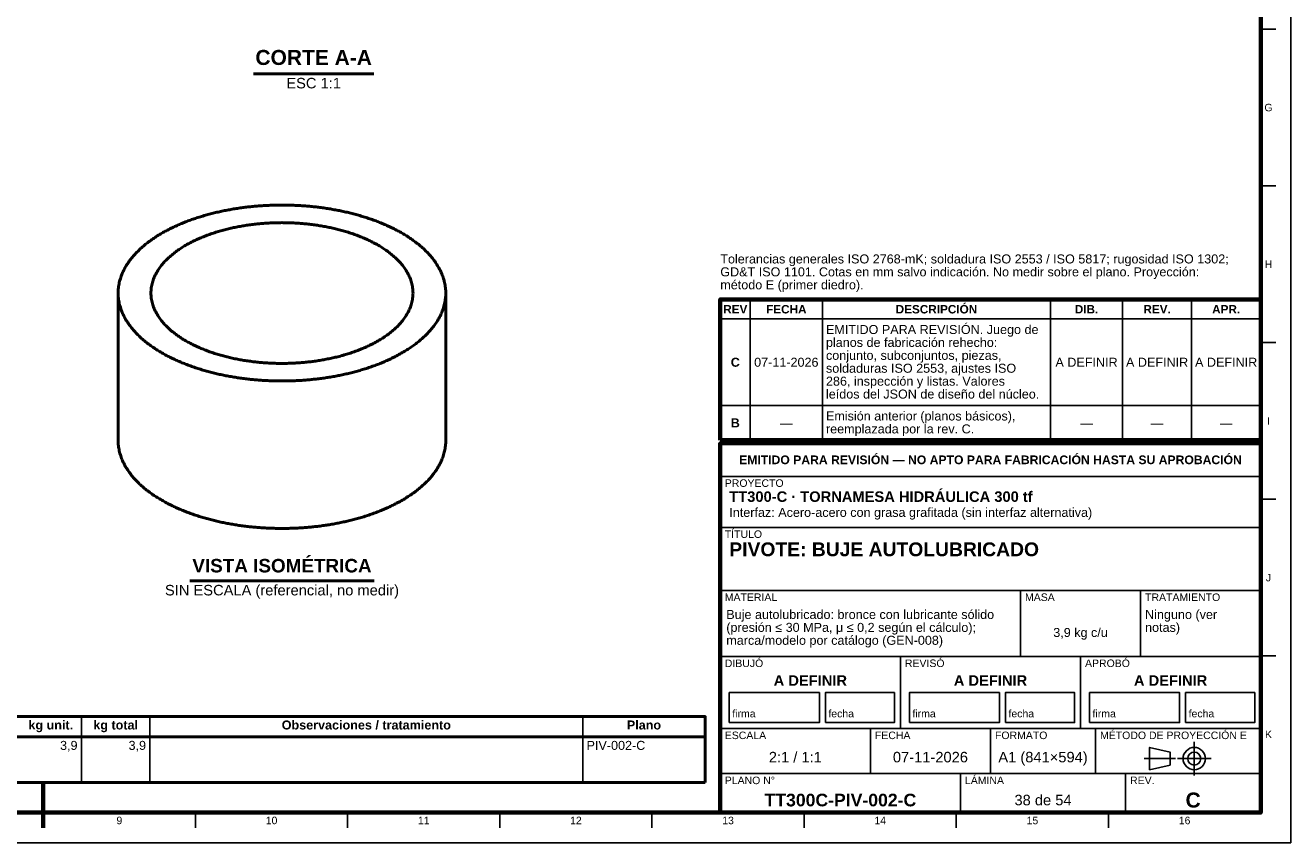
# Model space of a CAD drawing. Header units: millimetres. Extents: x 0 to 841, y 0 to 594.
# Tile 3 of 4: x 420 to 841, y 0 to 272. Entities that reach past the tile are written whole.
import ezdxf
from ezdxf.enums import TextEntityAlignment as Align

# ---------------------------------------------------------------- set-up
doc = ezdxf.new("R2010")
doc.units = ezdxf.units.MM
doc.linetypes.add('EJE', pattern=[31, 20, -4, 3, -4])
for name, color, linetype, lineweight in [('EJE', 7, 'EJE', 25), ('FINA', 7, 'CONTINUOUS', 25), ('MARCO', 7, 'CONTINUOUS', 70), ('TXT', 7, 'CONTINUOUS', 25), ('VIS', 7, 'CONTINUOUS', 50)]:
    doc.layers.add(name, color=color, linetype=linetype, lineweight=lineweight)
doc.styles.add('STD', font='LiberationSans-Regular.ttf')
doc.styles.add('STDB', font='LiberationSans-Bold.ttf')

msp = doc.modelspace()

# ---------------------------------------------------------------- linework, layer by layer
at = {"layer": 'EJE'}
for p, q in [((808.88, 22.42), (808.88, 33.58)), ((792.14, 28), (802.68, 28)), ((803.3, 28), (814.46, 28))]:
    msp.add_line(p, q, dxfattribs=at)
at = {"layer": 'FINA'}
for p, q in [((831, 270.91), (836, 270.91)), ((831, 218.73), (836, 218.73)), ((661, 134), (661, 180.9)), ((685, 134), (685, 180.9)), ((761, 134), (761, 180.9)), ((785, 134), (785, 180.9)), ((808, 134), (808, 180.9)), ((651, 174.4), (831, 174.4)), ((831, 166.55), (836, 166.55)), ((651, 145.6), (831, 145.6)), ((651, 134), (831, 134)), ((651, 133), (831, 133)), ((651, 122), (831, 122)), ((831, 114.36), (836, 114.36)), ((651, 105), (831, 105)), ((651, 84), (831, 84)), ((751, 62), (751, 84)), ((791, 62), (791, 84)), ((651, 62), (831, 62)), ((711, 38), (711, 62)), ((771, 38), (771, 62)), ((831, 62.18), (836, 62.18)), ((438.2, 42), (438.2, 20)), ((461.02, 42), (461.02, 20)), ((605.16, 42), (605.16, 20)), ((651, 38), (831, 38)), ((701, 23), (701, 38)), ((741, 23), (741, 38)), ((776, 23), (776, 38)), ((25, 35.2), (646, 35.2)), ((651, 23), (831, 23)), ((731, 10), (731, 23)), ((786, 10), (786, 23)), ((425.5, 10), (425.5, 5)), ((476.19, 10), (476.19, 5)), ((526.88, 10), (526.88, 5)), ((577.56, 10), (577.56, 5)), ((628.25, 10), (628.25, 5)), ((678.94, 10), (678.94, 5)), ((729.62, 10), (729.62, 5)), ((780.31, 10), (780.31, 5))]:
    msp.add_line(p, q, dxfattribs=at)
for points in [[(0, 0), (841, 0), (841, 594), (0, 594)], [(654, 40), (684, 40), (684, 50), (654, 50)], [(686, 40), (709, 40), (709, 50), (686, 50)], [(714, 40), (744, 40), (744, 50), (714, 50)], [(746, 40), (769, 40), (769, 50), (746, 50)], [(774, 40), (804, 40), (804, 50), (774, 50)], [(806, 40), (829, 40), (829, 50), (806, 50)], [(794, 24.28), (800.82, 25.83), (800.82, 30.17), (794, 31.72)]]:
    msp.add_lwpolyline(points, close=True, dxfattribs=at)
for radius in [3.72, 2.17]:
    msp.add_circle((808.88, 28), radius, dxfattribs=at)
at = {"layer": 'MARCO'}
msp.add_line((425.5, 5), (425.5, 20), dxfattribs=at)
for points in [[(20, 10), (831, 10), (831, 584), (20, 584)], [(651, 134), (831, 134), (831, 180.9), (651, 180.9)], [(651, 10), (831, 10), (831, 133), (651, 133)]]:
    msp.add_lwpolyline(points, close=True, dxfattribs=at)
at = {"layer": 'VIS'}
for p, q in [((495.5, 256.1), (535.6, 256.1)), ((474.29, 87.25), (535.71, 87.25)), ((646, 42), (646, 20)), ((25, 20), (646, 20))]:
    msp.add_line(p, q, dxfattribs=at)
for points in [[(559.56, 183.05), (559.56, 183.49), (559.54, 183.92), (559.51, 184.36), (559.47, 184.8), (559.41, 185.23), (559.35, 185.66), (559.27, 186.09), (559.18, 186.52), (559.08, 186.95), (558.97, 187.37), (558.84, 187.79), (558.71, 188.21), (558.57, 188.62), (558.41, 189.03), (558.25, 189.44), (558.08, 189.84), (557.9, 190.24), (557.71, 190.63), (557.51, 191.02), (557.3, 191.4), (557.08, 191.78), (556.86, 192.16), (556.63, 192.53), (556.39, 192.9), (556.14, 193.26), (555.89, 193.62), (555.63, 193.97), (555.37, 194.32), (555.1, 194.66), (554.82, 195), (554.54, 195.33), (554.25, 195.66), (553.95, 195.99), (553.66, 196.31), (553.35, 196.62), (553.05, 196.93), (552.73, 197.24), (552.42, 197.54), (552.1, 197.84), (551.77, 198.13), (551.45, 198.42), (551.11, 198.71), (550.78, 198.99), (550.44, 199.27), (550.1, 199.54), (549.75, 199.81), (549.41, 200.07), (549.05, 200.33), (548.7, 200.59), (548.34, 200.84), (547.98, 201.09), (547.62, 201.34), (547.26, 201.58), (546.89, 201.82), (546.52, 202.06), (546.15, 202.29), (545.78, 202.51), (545.4, 202.74), (545.02, 202.96), (544.65, 203.18), (544.26, 203.39), (543.88, 203.6), (543.5, 203.81), (543.11, 204.02), (542.72, 204.22), (542.33, 204.42), (541.94, 204.61), (541.55, 204.8), (541.15, 204.99), (540.76, 205.18), (540.36, 205.36), (539.96, 205.54), (539.56, 205.72), (539.16, 205.89), (538.76, 206.07), (538.35, 206.23), (537.95, 206.4), (537.54, 206.56), (537.14, 206.72), (536.73, 206.88), (536.32, 207.04), (535.91, 207.19), (535.5, 207.34), (535.09, 207.49), (534.67, 207.63), (534.26, 207.78), (533.85, 207.92), (533.43, 208.05), (533.02, 208.19), (532.6, 208.32), (532.18, 208.45), (531.76, 208.58), (531.34, 208.7), (530.92, 208.83), (530.5, 208.95), (530.08, 209.07), (529.66, 209.18), (529.24, 209.3), (528.81, 209.41), (528.39, 209.52), (527.97, 209.62), (527.54, 209.73), (527.12, 209.83), (526.69, 209.93), (526.26, 210.03), (525.84, 210.12), (525.41, 210.22), (524.98, 210.31), (524.55, 210.4), (524.13, 210.49), (523.7, 210.57), (523.27, 210.65), (522.84, 210.74), (522.41, 210.81), (521.98, 210.89), (521.55, 210.97), (521.11, 211.04), (520.68, 211.11), (520.25, 211.18), (519.82, 211.24), (519.39, 211.31), (518.95, 211.37), (518.52, 211.43), (518.09, 211.49), (517.65, 211.55), (517.22, 211.6), (516.78, 211.65), (516.35, 211.7), (515.91, 211.75), (515.48, 211.8), (515.04, 211.84), (514.61, 211.89), (514.17, 211.93), (513.74, 211.97), (513.3, 212), (512.87, 212.04), (512.43, 212.07), (511.99, 212.1), (511.56, 212.13), (511.12, 212.16), (510.68, 212.19), (510.25, 212.21), (509.81, 212.23), (509.37, 212.25), (508.94, 212.27), (508.5, 212.28), (508.06, 212.3), (507.62, 212.31), (507.19, 212.32), (506.75, 212.33), (506.31, 212.34), (505.87, 212.34), (505.44, 212.34), (505, 212.35), (504.56, 212.34), (504.13, 212.34), (503.69, 212.34), (503.25, 212.33), (502.81, 212.32), (502.38, 212.31), (501.94, 212.3), (501.5, 212.28), (501.06, 212.27), (500.63, 212.25), (500.19, 212.23), (499.75, 212.21), (499.32, 212.19), (498.88, 212.16), (498.44, 212.13), (498.01, 212.1), (497.57, 212.07), (497.13, 212.04), (496.7, 212), (496.26, 211.97), (495.83, 211.93), (495.39, 211.89), (494.96, 211.84), (494.52, 211.8), (494.09, 211.75), (493.65, 211.7), (493.22, 211.65), (492.78, 211.6), (492.35, 211.55), (491.91, 211.49), (491.48, 211.43), (491.05, 211.37), (490.61, 211.31), (490.18, 211.24), (489.75, 211.18), (489.32, 211.11), (488.89, 211.04), (488.45, 210.97), (488.02, 210.89), (487.59, 210.81), (487.16, 210.74), (486.73, 210.65), (486.3, 210.57), (485.87, 210.49), (485.45, 210.4), (485.02, 210.31), (484.59, 210.22), (484.16, 210.12), (483.74, 210.03), (483.31, 209.93), (482.88, 209.83), (482.46, 209.73), (482.03, 209.62), (481.61, 209.52), (481.19, 209.41), (480.76, 209.3), (480.34, 209.18), (479.92, 209.07), (479.5, 208.95), (479.08, 208.83), (478.66, 208.7), (478.24, 208.58), (477.82, 208.45), (477.4, 208.32), (476.98, 208.19), (476.57, 208.05), (476.15, 207.92), (475.74, 207.78), (475.33, 207.63), (474.91, 207.49), (474.5, 207.34), (474.09, 207.19), (473.68, 207.04), (473.27, 206.88), (472.86, 206.72), (472.46, 206.56), (472.05, 206.4), (471.65, 206.23), (471.24, 206.07), (470.84, 205.89), (470.44, 205.72), (470.04, 205.54), (469.64, 205.36), (469.24, 205.18), (468.85, 204.99), (468.45, 204.8), (468.06, 204.61), (467.67, 204.42), (467.28, 204.22), (466.89, 204.02), (466.5, 203.81), (466.12, 203.6), (465.74, 203.39), (465.35, 203.18), (464.98, 202.96), (464.6, 202.74), (464.22, 202.51), (463.85, 202.29), (463.48, 202.06), (463.11, 201.82), (462.74, 201.58), (462.38, 201.34), (462.02, 201.09), (461.66, 200.84), (461.3, 200.59), (460.95, 200.33), (460.59, 200.07), (460.25, 199.81), (459.9, 199.54), (459.56, 199.27), (459.22, 198.99), (458.89, 198.71), (458.55, 198.42), (458.23, 198.13), (457.9, 197.84), (457.58, 197.54), (457.27, 197.24), (456.95, 196.93), (456.65, 196.62), (456.34, 196.31), (456.05, 195.99), (455.75, 195.66), (455.46, 195.33), (455.18, 195), (454.9, 194.66), (454.63, 194.32), (454.37, 193.97), (454.11, 193.62), (453.86, 193.26), (453.61, 192.9), (453.37, 192.53), (453.14, 192.16), (452.92, 191.78), (452.7, 191.4), (452.49, 191.02), (452.29, 190.63), (452.1, 190.24), (451.92, 189.84), (451.75, 189.44), (451.59, 189.03), (451.43, 188.62), (451.29, 188.21), (451.16, 187.79), (451.03, 187.37), (450.92, 186.95), (450.82, 186.52), (450.73, 186.09), (450.65, 185.66), (450.59, 185.23), (450.53, 184.8), (450.49, 184.36), (450.46, 183.92), (450.44, 183.49), (450.44, 183.05)], [(548.65, 183.05), (548.64, 183.49), (548.62, 183.93), (548.58, 184.36), (548.53, 184.8), (548.46, 185.23), (548.38, 185.66), (548.28, 186.09), (548.17, 186.51), (548.05, 186.93), (547.91, 187.35), (547.76, 187.76), (547.6, 188.17), (547.42, 188.57), (547.24, 188.97), (547.04, 189.36), (546.83, 189.74), (546.62, 190.12), (546.39, 190.5), (546.15, 190.87), (545.91, 191.23), (545.65, 191.59), (545.39, 191.94), (545.12, 192.28), (544.84, 192.62), (544.56, 192.96), (544.27, 193.28), (543.97, 193.61), (543.67, 193.92), (543.36, 194.23), (543.05, 194.54), (542.73, 194.84), (542.4, 195.13), (542.07, 195.42), (541.74, 195.71), (541.4, 195.98), (541.06, 196.26), (540.71, 196.53), (540.36, 196.79), (540.01, 197.05), (539.65, 197.3), (539.29, 197.55), (538.93, 197.8), (538.56, 198.04), (538.19, 198.27), (537.82, 198.5), (537.44, 198.73), (537.07, 198.95), (536.69, 199.17), (536.3, 199.38), (535.92, 199.59), (535.53, 199.8), (535.14, 200), (534.75, 200.2), (534.36, 200.39), (533.97, 200.58), (533.57, 200.77), (533.17, 200.95), (532.77, 201.13), (532.37, 201.31), (531.97, 201.48), (531.56, 201.65), (531.16, 201.81), (530.75, 201.97), (530.34, 202.13), (529.93, 202.29), (529.52, 202.44), (529.11, 202.59), (528.69, 202.73), (528.28, 202.88), (527.86, 203.01), (527.45, 203.15), (527.03, 203.28), (526.61, 203.41), (526.19, 203.54), (525.77, 203.66), (525.35, 203.78), (524.93, 203.9), (524.51, 204.02), (524.08, 204.13), (523.66, 204.24), (523.23, 204.34), (522.81, 204.45), (522.38, 204.55), (521.95, 204.65), (521.53, 204.74), (521.1, 204.83), (520.67, 204.92), (520.24, 205.01), (519.81, 205.1), (519.38, 205.18), (518.95, 205.26), (518.52, 205.33), (518.08, 205.41), (517.65, 205.48), (517.22, 205.55), (516.79, 205.62), (516.35, 205.68), (515.92, 205.74), (515.49, 205.8), (515.05, 205.86), (514.62, 205.91), (514.18, 205.96), (513.75, 206.01), (513.31, 206.06), (512.87, 206.1), (512.44, 206.14), (512, 206.18), (511.56, 206.22), (511.13, 206.25), (510.69, 206.29), (510.25, 206.32), (509.82, 206.34), (509.38, 206.37), (508.94, 206.39), (508.5, 206.41), (508.07, 206.43), (507.63, 206.44), (507.19, 206.46), (506.75, 206.47), (506.31, 206.48), (505.88, 206.48), (505.44, 206.48), (505, 206.49), (504.56, 206.48), (504.12, 206.48), (503.69, 206.48), (503.25, 206.47), (502.81, 206.46), (502.37, 206.44), (501.93, 206.43), (501.5, 206.41), (501.06, 206.39), (500.62, 206.37), (500.18, 206.34), (499.75, 206.32), (499.31, 206.29), (498.87, 206.25), (498.43, 206.22), (498, 206.18), (497.56, 206.14), (497.13, 206.1), (496.69, 206.06), (496.25, 206.01), (495.82, 205.96), (495.38, 205.91), (494.95, 205.86), (494.51, 205.8), (494.08, 205.74), (493.65, 205.68), (493.21, 205.62), (492.78, 205.55), (492.35, 205.48), (491.92, 205.41), (491.48, 205.33), (491.05, 205.26), (490.62, 205.18), (490.19, 205.1), (489.76, 205.01), (489.33, 204.92), (488.9, 204.83), (488.47, 204.74), (488.05, 204.65), (487.62, 204.55), (487.19, 204.45), (486.77, 204.34), (486.34, 204.24), (485.92, 204.13), (485.49, 204.02), (485.07, 203.9), (484.65, 203.78), (484.23, 203.66), (483.81, 203.54), (483.39, 203.41), (482.97, 203.28), (482.55, 203.15), (482.14, 203.01), (481.72, 202.88), (481.31, 202.73), (480.89, 202.59), (480.48, 202.44), (480.07, 202.29), (479.66, 202.13), (479.25, 201.97), (478.84, 201.81), (478.44, 201.65), (478.03, 201.48), (477.63, 201.31), (477.23, 201.13), (476.83, 200.95), (476.43, 200.77), (476.03, 200.58), (475.64, 200.39), (475.25, 200.2), (474.86, 200), (474.47, 199.8), (474.08, 199.59), (473.7, 199.38), (473.31, 199.17), (472.93, 198.95), (472.56, 198.73), (472.18, 198.5), (471.81, 198.27), (471.44, 198.04), (471.07, 197.8), (470.71, 197.55), (470.35, 197.3), (469.99, 197.05), (469.64, 196.79), (469.29, 196.53), (468.94, 196.26), (468.6, 195.98), (468.26, 195.71), (467.93, 195.42), (467.6, 195.13), (467.27, 194.84), (466.95, 194.54), (466.64, 194.23), (466.33, 193.92), (466.03, 193.61), (465.73, 193.28), (465.44, 192.96), (465.16, 192.62), (464.88, 192.28), (464.61, 191.94), (464.35, 191.59), (464.09, 191.23), (463.85, 190.87), (463.61, 190.5), (463.38, 190.12), (463.17, 189.74), (462.96, 189.36), (462.76, 188.97), (462.58, 188.57), (462.4, 188.17), (462.24, 187.76), (462.09, 187.35), (461.95, 186.93), (461.83, 186.51), (461.72, 186.09), (461.62, 185.66), (461.54, 185.23), (461.47, 184.8), (461.42, 184.36), (461.38, 183.93), (461.36, 183.49), (461.35, 183.05)], [(450.44, 183.05), (450.44, 182.61), (450.46, 182.18), (450.49, 181.74), (450.53, 181.3), (450.59, 180.87), (450.65, 180.44), (450.73, 180), (450.82, 179.58), (450.92, 179.15), (451.03, 178.73), (451.16, 178.31), (451.29, 177.89), (451.43, 177.48), (451.59, 177.07), (451.75, 176.66), (451.92, 176.26), (452.11, 175.86), (452.3, 175.47), (452.5, 175.08), (452.71, 174.69), (452.92, 174.31), (453.15, 173.93), (453.38, 173.56), (453.62, 173.2), (453.86, 172.83), (454.12, 172.48), (454.38, 172.12), (454.64, 171.77), (454.91, 171.43), (455.19, 171.09), (455.47, 170.76), (455.76, 170.43), (456.05, 170.1), (456.35, 169.78), (456.66, 169.47), (456.96, 169.16), (457.28, 168.85), (457.59, 168.55), (457.91, 168.25), (458.24, 167.96), (458.57, 167.67), (458.9, 167.38), (459.23, 167.1), (459.57, 166.82), (459.92, 166.55), (460.26, 166.28), (460.61, 166.02), (460.96, 165.76), (461.32, 165.5), (461.67, 165.24), (462.03, 165), (462.39, 164.75), (462.76, 164.51), (463.13, 164.27), (463.5, 164.03), (463.87, 163.8), (464.24, 163.57), (464.62, 163.35), (465, 163.13), (465.38, 162.91), (465.76, 162.7), (466.14, 162.49), (466.53, 162.28), (466.91, 162.07), (467.3, 161.87), (467.69, 161.67), (468.08, 161.48), (468.48, 161.29), (468.87, 161.1), (469.27, 160.91), (469.67, 160.73), (470.07, 160.55), (470.47, 160.37), (470.87, 160.2), (471.27, 160.02), (471.67, 159.85), (472.08, 159.69), (472.49, 159.53), (472.89, 159.36), (473.3, 159.21), (473.71, 159.05), (474.12, 158.9), (474.53, 158.75), (474.94, 158.6), (475.36, 158.46), (475.77, 158.31), (476.19, 158.17), (476.6, 158.04), (477.02, 157.9), (477.44, 157.77), (477.85, 157.64), (478.27, 157.51), (478.69, 157.39), (479.11, 157.26), (479.53, 157.14), (479.96, 157.02), (480.38, 156.91), (480.8, 156.79), (481.22, 156.68), (481.65, 156.57), (482.07, 156.47), (482.5, 156.36), (482.92, 156.26), (483.35, 156.16), (483.78, 156.06), (484.2, 155.97), (484.63, 155.87), (485.06, 155.78), (485.49, 155.69), (485.92, 155.61), (486.35, 155.52), (486.78, 155.44), (487.21, 155.36), (487.64, 155.28), (488.07, 155.2), (488.5, 155.13), (488.93, 155.05), (489.36, 154.98), (489.8, 154.92), (490.23, 154.85), (490.66, 154.79), (491.1, 154.72), (491.53, 154.66), (491.96, 154.6), (492.4, 154.55), (492.83, 154.49), (493.27, 154.44), (493.7, 154.39), (494.14, 154.34), (494.57, 154.3), (495.01, 154.25), (495.44, 154.21), (495.88, 154.17), (496.32, 154.13), (496.75, 154.09), (497.19, 154.06), (497.62, 154.02), (498.06, 153.99), (498.5, 153.96), (498.94, 153.94), (499.37, 153.91), (499.81, 153.89), (500.25, 153.87), (500.68, 153.85), (501.12, 153.83), (501.56, 153.81), (502, 153.8), (502.43, 153.79), (502.87, 153.78), (503.31, 153.77), (503.75, 153.76), (504.19, 153.76), (504.62, 153.76), (505.06, 153.76), (505.5, 153.76), (505.94, 153.76), (506.37, 153.77), (506.81, 153.77), (507.25, 153.78), (507.69, 153.79), (508.13, 153.8), (508.56, 153.82), (509, 153.83), (509.44, 153.85), (509.88, 153.87), (510.31, 153.9), (510.75, 153.92), (511.19, 153.94), (511.62, 153.97), (512.06, 154), (512.5, 154.03), (512.93, 154.07), (513.37, 154.1), (513.81, 154.14), (514.24, 154.18), (514.68, 154.22), (515.11, 154.26), (515.55, 154.31), (515.99, 154.36), (516.42, 154.4), (516.86, 154.46), (517.29, 154.51), (517.72, 154.56), (518.16, 154.62), (518.59, 154.68), (519.03, 154.74), (519.46, 154.8), (519.89, 154.87), (520.32, 154.94), (520.76, 155), (521.19, 155.08), (521.62, 155.15), (522.05, 155.22), (522.48, 155.3), (522.91, 155.38), (523.34, 155.46), (523.77, 155.54), (524.2, 155.63), (524.63, 155.72), (525.06, 155.81), (525.49, 155.9), (525.92, 155.99), (526.34, 156.09), (526.77, 156.19), (527.2, 156.29), (527.62, 156.39), (528.05, 156.5), (528.47, 156.6), (528.9, 156.71), (529.32, 156.83), (529.74, 156.94), (530.16, 157.06), (530.58, 157.18), (531.01, 157.3), (531.43, 157.42), (531.84, 157.55), (532.26, 157.67), (532.68, 157.81), (533.1, 157.94), (533.51, 158.07), (533.93, 158.21), (534.34, 158.35), (534.76, 158.5), (535.17, 158.64), (535.58, 158.79), (535.99, 158.94), (536.4, 159.09), (536.81, 159.25), (537.22, 159.41), (537.63, 159.57), (538.03, 159.74), (538.44, 159.9), (538.84, 160.07), (539.25, 160.24), (539.65, 160.42), (540.05, 160.6), (540.44, 160.78), (540.84, 160.96), (541.24, 161.15), (541.63, 161.34), (542.03, 161.53), (542.42, 161.73), (542.81, 161.93), (543.2, 162.13), (543.58, 162.34)], [(450.44, 183.05), (450.44, 133.95)], [(461.35, 183.05), (461.36, 182.61), (461.38, 182.18), (461.42, 181.74), (461.47, 181.3), (461.54, 180.87), (461.62, 180.44), (461.72, 180.02), (461.83, 179.59), (461.95, 179.17), (462.09, 178.76), (462.24, 178.34), (462.4, 177.94), (462.58, 177.54), (462.76, 177.14), (462.96, 176.75), (463.16, 176.36), (463.38, 175.98), (463.61, 175.61), (463.85, 175.24), (464.09, 174.88), (464.34, 174.52), (464.61, 174.17), (464.87, 173.82), (465.15, 173.48), (465.44, 173.15), (465.73, 172.82), (466.02, 172.5), (466.32, 172.18), (466.63, 171.87), (466.95, 171.57), (467.27, 171.27), (467.59, 170.97), (467.92, 170.69), (468.25, 170.4), (468.59, 170.12), (468.93, 169.85), (469.28, 169.58), (469.63, 169.32), (469.98, 169.06), (470.34, 168.81), (470.7, 168.56), (471.06, 168.31), (471.43, 168.07), (471.8, 167.84), (472.17, 167.61), (472.54, 167.38), (472.92, 167.16), (473.3, 166.94), (473.68, 166.73), (474.07, 166.52), (474.45, 166.31), (474.84, 166.11), (475.23, 165.91), (475.62, 165.72), (476.02, 165.53), (476.42, 165.34), (476.81, 165.16), (477.21, 164.98), (477.61, 164.8), (478.02, 164.63), (478.42, 164.46), (478.83, 164.3), (479.23, 164.13), (479.64, 163.98), (480.05, 163.82), (480.46, 163.67), (480.87, 163.52), (481.29, 163.37), (481.7, 163.23), (482.12, 163.09), (482.53, 162.96), (482.95, 162.83), (483.37, 162.7), (483.79, 162.57), (484.21, 162.44), (484.63, 162.32), (485.05, 162.21), (485.47, 162.09), (485.89, 161.98), (486.32, 161.87), (486.74, 161.76), (487.17, 161.66), (487.59, 161.56), (488.02, 161.46), (488.45, 161.36), (488.88, 161.27), (489.3, 161.18), (489.73, 161.09), (490.16, 161.01), (490.59, 160.93), (491.02, 160.85), (491.45, 160.77), (491.89, 160.7), (492.32, 160.63), (492.75, 160.56), (493.18, 160.49), (493.62, 160.43), (494.05, 160.36), (494.48, 160.31), (494.92, 160.25), (495.35, 160.19), (495.79, 160.14), (496.22, 160.09), (496.66, 160.05), (497.09, 160), (497.53, 159.96), (497.97, 159.92), (498.4, 159.88), (498.84, 159.85), (499.27, 159.82), (499.71, 159.79), (500.15, 159.76), (500.59, 159.73), (501.02, 159.71), (501.46, 159.69), (501.9, 159.67), (502.34, 159.66), (502.77, 159.65), (503.21, 159.63), (503.65, 159.63), (504.09, 159.62), (504.52, 159.62), (504.96, 159.61), (505.4, 159.62), (505.84, 159.62), (506.28, 159.62), (506.71, 159.63), (507.15, 159.64), (507.59, 159.66), (508.03, 159.67), (508.46, 159.69), (508.9, 159.71), (509.34, 159.73), (509.78, 159.76), (510.21, 159.78), (510.65, 159.81), (511.09, 159.84), (511.52, 159.88), (511.96, 159.91), (512.39, 159.95), (512.83, 159.99), (513.27, 160.04), (513.7, 160.09), (514.14, 160.13), (514.57, 160.19), (515.01, 160.24), (515.44, 160.29), (515.87, 160.35), (516.31, 160.41), (516.74, 160.48), (517.17, 160.54), (517.61, 160.61), (518.04, 160.68), (518.47, 160.76), (518.9, 160.83), (519.33, 160.91), (519.76, 161), (520.19, 161.08), (520.62, 161.17), (521.05, 161.26), (521.48, 161.35), (521.9, 161.44), (522.33, 161.54), (522.76, 161.64), (523.18, 161.74), (523.61, 161.85), (524.03, 161.96), (524.45, 162.07), (524.88, 162.19), (525.3, 162.3), (525.72, 162.42), (526.14, 162.55), (526.56, 162.67), (526.98, 162.8), (527.4, 162.93), (527.81, 163.07), (528.23, 163.21), (528.64, 163.35), (529.05, 163.49), (529.47, 163.64), (529.88, 163.79), (530.29, 163.95), (530.7, 164.11), (531.1, 164.27), (531.51, 164.43), (531.91, 164.6), (532.32, 164.77), (532.72, 164.95), (533.12, 165.12), (533.52, 165.31), (533.91, 165.49), (534.31, 165.68), (534.7, 165.88), (535.09, 166.07), (535.48, 166.27), (535.87, 166.48)], [(535.87, 166.48), (536.25, 166.69), (536.64, 166.9), (537.02, 167.12), (537.4, 167.34), (537.77, 167.57), (538.15, 167.8), (538.52, 168.04), (538.88, 168.28), (539.25, 168.52), (539.61, 168.77), (539.97, 169.02), (540.32, 169.28), (540.68, 169.55), (541.02, 169.82), (541.37, 170.09), (541.71, 170.37), (542.04, 170.65), (542.37, 170.94), (542.7, 171.24), (543.02, 171.54), (543.34, 171.84), (543.65, 172.15), (543.95, 172.47), (544.25, 172.79), (544.54, 173.12), (544.82, 173.46), (545.1, 173.8), (545.37, 174.14), (545.64, 174.49), (545.89, 174.85), (546.14, 175.22), (546.38, 175.58), (546.6, 175.96), (546.82, 176.34), (547.03, 176.73), (547.23, 177.12), (547.42, 177.52), (547.59, 177.92), (547.76, 178.33), (547.91, 178.74), (548.04, 179.16), (548.17, 179.58), (548.28, 180), (548.38, 180.43), (548.46, 180.86), (548.53, 181.3), (548.58, 181.73), (548.62, 182.17), (548.64, 182.61), (548.65, 183.05)], [(543.58, 162.34), (543.97, 162.55), (544.36, 162.76), (544.74, 162.98), (545.13, 163.2), (545.51, 163.43), (545.89, 163.65), (546.27, 163.89), (546.64, 164.12), (547.01, 164.36), (547.39, 164.6), (547.75, 164.85), (548.12, 165.1), (548.48, 165.35), (548.84, 165.61), (549.2, 165.87), (549.55, 166.14), (549.9, 166.41), (550.25, 166.68), (550.6, 166.96), (550.94, 167.24), (551.28, 167.53), (551.61, 167.82), (551.94, 168.12), (552.27, 168.42), (552.59, 168.72), (552.91, 169.03), (553.22, 169.34), (553.53, 169.66), (553.83, 169.98), (554.13, 170.31), (554.42, 170.64), (554.71, 170.98), (555, 171.32), (555.27, 171.66), (555.54, 172.01), (555.81, 172.37), (556.06, 172.73), (556.32, 173.09), (556.56, 173.46), (556.8, 173.84), (557.02, 174.22), (557.24, 174.6), (557.46, 174.99), (557.66, 175.38), (557.86, 175.78), (558.04, 176.18), (558.22, 176.59), (558.39, 177), (558.54, 177.41), (558.69, 177.83), (558.83, 178.25), (558.95, 178.68), (559.07, 179.11), (559.17, 179.54), (559.26, 179.97), (559.34, 180.41), (559.41, 180.84), (559.46, 181.28), (559.51, 181.72), (559.54, 182.17), (559.56, 182.61), (559.56, 183.05)], [(559.56, 183.05), (559.56, 133.95)], [(450.44, 133.95), (450.44, 133.51), (450.46, 133.07), (450.49, 132.64), (450.53, 132.2), (450.59, 131.77), (450.65, 131.33), (450.73, 130.9), (450.82, 130.48), (450.92, 130.05), (451.03, 129.63), (451.16, 129.21), (451.29, 128.79), (451.43, 128.37), (451.59, 127.96), (451.75, 127.56), (451.92, 127.16), (452.11, 126.76), (452.3, 126.36), (452.5, 125.97), (452.71, 125.59), (452.92, 125.21), (453.15, 124.83), (453.38, 124.46), (453.62, 124.09), (453.86, 123.73), (454.12, 123.38), (454.38, 123.02), (454.64, 122.67), (454.91, 122.33), (455.19, 121.99), (455.47, 121.66), (455.76, 121.33), (456.05, 121), (456.35, 120.68), (456.66, 120.37), (456.96, 120.06), (457.28, 119.75), (457.59, 119.45), (457.91, 119.15), (458.24, 118.85), (458.57, 118.57), (458.9, 118.28), (459.23, 118), (459.57, 117.72), (459.92, 117.45), (460.26, 117.18), (460.61, 116.92), (460.96, 116.65), (461.32, 116.4), (461.67, 116.14), (462.03, 115.89), (462.39, 115.65), (462.76, 115.41), (463.13, 115.17), (463.5, 114.93), (463.87, 114.7), (464.24, 114.47), (464.62, 114.25), (465, 114.03), (465.38, 113.81), (465.76, 113.6), (466.14, 113.38), (466.53, 113.18), (466.91, 112.97), (467.3, 112.77), (467.69, 112.57), (468.08, 112.38), (468.48, 112.19), (468.87, 112), (469.27, 111.81), (469.67, 111.63), (470.07, 111.45), (470.47, 111.27), (470.87, 111.09), (471.27, 110.92), (471.67, 110.75), (472.08, 110.59), (472.49, 110.42), (472.89, 110.26), (473.3, 110.11), (473.71, 109.95), (474.12, 109.8), (474.53, 109.65), (474.94, 109.5), (475.36, 109.36), (475.77, 109.21), (476.19, 109.07), (476.6, 108.94), (477.02, 108.8), (477.44, 108.67), (477.85, 108.54), (478.27, 108.41), (478.69, 108.28), (479.11, 108.16), (479.53, 108.04), (479.96, 107.92), (480.38, 107.81), (480.8, 107.69), (481.22, 107.58), (481.65, 107.47), (482.07, 107.37), (482.5, 107.26), (482.92, 107.16), (483.35, 107.06), (483.78, 106.96), (484.2, 106.87), (484.63, 106.77), (485.06, 106.68), (485.49, 106.59), (485.92, 106.51), (486.35, 106.42), (486.78, 106.34), (487.21, 106.26), (487.64, 106.18), (488.07, 106.1), (488.5, 106.03), (488.93, 105.95), (489.36, 105.88), (489.8, 105.82), (490.23, 105.75), (490.66, 105.68), (491.1, 105.62), (491.53, 105.56), (491.96, 105.5), (492.4, 105.45), (492.83, 105.39), (493.27, 105.34), (493.7, 105.29), (494.14, 105.24), (494.57, 105.19), (495.01, 105.15), (495.44, 105.11), (495.88, 105.07), (496.32, 105.03), (496.75, 104.99), (497.19, 104.96), (497.62, 104.92), (498.06, 104.89), (498.5, 104.86), (498.94, 104.84), (499.37, 104.81), (499.81, 104.79), (500.25, 104.77), (500.68, 104.75), (501.12, 104.73), (501.56, 104.71), (502, 104.7), (502.43, 104.69), (502.87, 104.68), (503.31, 104.67), (503.75, 104.66), (504.19, 104.66), (504.62, 104.66), (505.06, 104.65), (505.5, 104.66), (505.94, 104.66), (506.37, 104.66), (506.81, 104.67), (507.25, 104.68), (507.69, 104.69), (508.13, 104.7), (508.56, 104.72), (509, 104.73), (509.44, 104.75), (509.88, 104.77), (510.31, 104.79), (510.75, 104.82), (511.19, 104.84), (511.62, 104.87), (512.06, 104.9), (512.5, 104.93), (512.93, 104.97), (513.37, 105), (513.81, 105.04), (514.24, 105.08), (514.68, 105.12), (515.11, 105.16), (515.55, 105.21), (515.99, 105.25), (516.42, 105.3), (516.86, 105.35), (517.29, 105.41), (517.72, 105.46), (518.16, 105.52), (518.59, 105.58), (519.03, 105.64), (519.46, 105.7), (519.89, 105.77), (520.32, 105.83), (520.76, 105.9), (521.19, 105.97), (521.62, 106.05), (522.05, 106.12), (522.48, 106.2), (522.91, 106.28), (523.34, 106.36), (523.77, 106.44), (524.2, 106.53), (524.63, 106.62), (525.06, 106.71), (525.49, 106.8), (525.92, 106.89), (526.34, 106.99), (526.77, 107.09), (527.2, 107.19), (527.62, 107.29), (528.05, 107.4), (528.47, 107.5), (528.9, 107.61), (529.32, 107.73), (529.74, 107.84), (530.16, 107.96), (530.58, 108.08), (531.01, 108.2), (531.43, 108.32), (531.84, 108.45), (532.26, 108.57), (532.68, 108.7), (533.1, 108.84), (533.51, 108.97), (533.93, 109.11), (534.34, 109.25), (534.76, 109.4), (535.17, 109.54), (535.58, 109.69), (535.99, 109.84), (536.4, 109.99), (536.81, 110.15), (537.22, 110.31), (537.63, 110.47), (538.03, 110.63), (538.44, 110.8), (538.84, 110.97), (539.25, 111.14), (539.65, 111.32), (540.05, 111.5), (540.44, 111.68), (540.84, 111.86), (541.24, 112.05), (541.63, 112.24), (542.03, 112.43), (542.42, 112.63), (542.81, 112.83), (543.2, 113.03), (543.58, 113.24)], [(543.58, 113.24), (543.97, 113.45), (544.36, 113.66), (544.74, 113.88), (545.13, 114.1), (545.51, 114.32), (545.89, 114.55), (546.27, 114.78), (546.64, 115.02), (547.01, 115.26), (547.39, 115.5), (547.75, 115.75), (548.12, 116), (548.48, 116.25), (548.84, 116.51), (549.2, 116.77), (549.55, 117.04), (549.9, 117.31), (550.25, 117.58), (550.6, 117.86), (550.94, 118.14), (551.28, 118.43), (551.61, 118.72), (551.94, 119.02), (552.27, 119.31), (552.59, 119.62), (552.91, 119.93), (553.22, 120.24), (553.53, 120.56), (553.83, 120.88), (554.13, 121.21), (554.42, 121.54), (554.71, 121.88), (555, 122.22), (555.27, 122.56), (555.54, 122.91), (555.81, 123.27), (556.06, 123.63), (556.32, 123.99), (556.56, 124.36), (556.8, 124.74), (557.02, 125.12), (557.24, 125.5), (557.46, 125.89), (557.66, 126.28), (557.86, 126.68), (558.04, 127.08), (558.22, 127.49), (558.39, 127.9), (558.54, 128.31), (558.69, 128.73), (558.83, 129.15), (558.95, 129.58), (559.07, 130), (559.17, 130.44), (559.26, 130.87), (559.34, 131.3), (559.41, 131.74), (559.46, 132.18), (559.51, 132.62), (559.54, 133.06), (559.56, 133.51), (559.56, 133.95)]]:
    msp.add_lwpolyline(points, dxfattribs=at)
msp.add_lwpolyline([(25, 35.2), (646, 35.2), (646, 42), (25, 42)], close=True, dxfattribs=at)

# ---------------------------------------------------------------- texts
at = {"layer": 'TXT', "style": 'STDB'}
for s, height, p in [('CORTE A-A', 5, (515.55, 257.5)), ('VISTA ISOMÉTRICA', 4.5, (505, 88.65))]:
    msp.add_text(s, height=height, dxfattribs=at).set_placement(p, align=Align.BOTTOM_CENTER)
at = {"layer": 'TXT', "style": 'STD'}
for s, p in [('ESC 1:1', (515.55, 254.7)), ('SIN ESCALA (referencial, no medir)', (505, 85.85))]:
    msp.add_text(s, height=3.5, dxfattribs=at).set_placement(p, align=Align.TOP_CENTER)
at = {"layer": 'TXT'}
for s, height, style, p in [('G', 2.5, 'STD', (833.6, 244.82)), ('H', 2.5, 'STD', (833.6, 192.64)), ('REV', 2.8, 'STDB', (656, 177.65)), ('FECHA', 2.8, 'STDB', (673, 177.65)), ('DESCRIPCIÓN', 2.8, 'STDB', (723, 177.65)), ('DIB.', 2.8, 'STDB', (773, 177.65)), ('REV.', 2.8, 'STDB', (796.5, 177.65)), ('APR.', 2.8, 'STDB', (819.5, 177.65)), ('C', 3, 'STDB', (656, 160)), ('07-11-2026', 3, 'STD', (673, 160)), ('A DEFINIR', 3, 'STD', (773, 160)), ('A DEFINIR', 3, 'STD', (796.5, 160)), ('A DEFINIR', 3, 'STD', (819.5, 160)), ('B', 3, 'STDB', (656, 139.8)), ('—', 3, 'STD', (673, 139.8)), ('—', 3, 'STD', (773, 139.8)), ('—', 3, 'STD', (796.5, 139.8)), ('—', 3, 'STD', (819.5, 139.8)), ('I', 2.5, 'STD', (833.6, 140.45)), ('EMITIDO PARA REVISIÓN — NO APTO PARA FABRICACIÓN HASTA SU APROBACIÓN', 2.9, 'STDB', (741, 127.5)), ('J', 2.5, 'STD', (833.6, 88.27)), ('3,9 kg c/u', 3, 'STD', (771, 70)), ('A DEFINIR', 3.5, 'STDB', (681, 54)), ('A DEFINIR', 3.5, 'STDB', (741, 54)), ('A DEFINIR', 3.5, 'STDB', (801, 54)), ('kg unit.', 3, 'STDB', (427.99, 39.2)), ('kg total', 3, 'STDB', (449.61, 39.2)), ('Observaciones / tratamiento', 3, 'STDB', (533.09, 39.2)), ('Plano', 3, 'STDB', (625.58, 39.2)), ('K', 2.5, 'STD', (833.6, 36.09)), ('2:1 / 1:1', 3.5, 'STD', (676, 28.5)), ('07-11-2026', 3.5, 'STD', (721, 28.5)), ('A1 (841×594)', 3.5, 'STD', (758.5, 28.5)), ('TT300C-PIV-002-C', 4.2, 'STDB', (691, 14.2)), ('38 de 54', 3.5, 'STD', (758.5, 14.2)), ('C', 5, 'STDB', (808.5, 14.2)), ('9', 2.5, 'STD', (450.84, 7.4)), ('10', 2.5, 'STD', (501.53, 7.4)), ('11', 2.5, 'STD', (552.22, 7.4)), ('12', 2.5, 'STD', (602.91, 7.4)), ('13', 2.5, 'STD', (653.59, 7.4)), ('14', 2.5, 'STD', (704.28, 7.4)), ('15', 2.5, 'STD', (754.97, 7.4)), ('16', 2.5, 'STD', (805.66, 7.4))]:
    msp.add_text(s, height=height, dxfattribs=dict(at, style=style)).set_placement(p, align=Align.MIDDLE_CENTER)
at = {"layer": 'TXT', "style": 'STD'}
for s, height, p in [('Tolerancias generales ISO 2768-mK; soldadura ISO 2553 / ISO 5817; rugosidad ISO 1302;', 3, (651, 192)), ('GD&T ISO 1101. Cotas en mm salvo indicación. No medir sobre el plano. Proyección:', 3, (651, 187.7)), ('método E (primer diedro).', 3, (651, 183.4)), ('firma', 2.5, (655, 41)), ('fecha', 2.5, (687, 41)), ('firma', 2.5, (715, 41)), ('fecha', 2.5, (747, 41)), ('firma', 2.5, (775, 41)), ('fecha', 2.5, (807, 41))]:
    msp.add_text(s, height=height, dxfattribs=at).set_placement(p, align=Align.BOTTOM_LEFT)
at = {"layer": 'TXT'}
for s, height, style, p in [('EMITIDO PARA REVISIÓN. Juego de', 3, 'STD', (686.2, 172.4)), ('planos de fabricación rehecho:', 3, 'STD', (686.2, 168.1)), ('conjunto, subconjuntos, piezas,', 3, 'STD', (686.2, 163.8)), ('soldaduras ISO 2553, ajustes ISO', 3, 'STD', (686.2, 159.5)), ('286, inspección y listas. Valores', 3, 'STD', (686.2, 155.2)), ('leídos del JSON de diseño del núcleo.', 3, 'STD', (686.2, 150.9)), ('Emisión anterior (planos básicos),', 3, 'STD', (686.2, 143.6)), ('reemplazada por la rev. C.', 3, 'STD', (686.2, 139.3)), ('PROYECTO', 2.5, 'STD', (652.5, 121)), ('TT300-C · TORNAMESA HIDRÁULICA 300 tf', 3.5, 'STDB', (654, 117)), ('Interfaz: Acero-acero con grasa grafitada (sin interfaz alternativa)', 3, 'STD', (654, 111.5)), ('TÍTULO', 2.5, 'STD', (652.5, 104)), ('PIVOTE: BUJE AUTOLUBRICADO', 4.6, 'STDB', (654, 100)), ('MATERIAL', 2.5, 'STD', (652.5, 83)), ('MASA', 2.5, 'STD', (752.5, 83)), ('TRATAMIENTO', 2.5, 'STD', (792.5, 83)), ('Buje autolubricado: bronce con lubricante sólido', 3, 'STD', (653, 77.5)), ('Ninguno (ver', 3, 'STD', (792.5, 77.5)), ('(presión ≤ 30 MPa, μ ≤ 0,2 según el cálculo);', 3, 'STD', (653, 73.2)), ('notas)', 3, 'STD', (792.5, 73.2)), ('marca/modelo por catálogo (GEN-008)', 3, 'STD', (653, 68.9)), ('DIBUJÓ', 2.5, 'STD', (652.5, 61)), ('REVISÓ', 2.5, 'STD', (712.5, 61)), ('APROBÓ', 2.5, 'STD', (772.5, 61)), ('ESCALA', 2.5, 'STD', (652.5, 37)), ('FECHA', 2.5, 'STD', (702.5, 37)), ('FORMATO', 2.5, 'STD', (742.5, 37)), ('MÉTODO DE PROYECCIÓN E', 2.5, 'STD', (777.5, 37)), ('PLANO N°', 2.5, 'STD', (652.5, 22)), ('LÁMINA', 2.5, 'STD', (732.5, 22)), ('REV.', 2.5, 'STD', (787.5, 22))]:
    msp.add_text(s, height=height, dxfattribs=dict(at, style=style)).set_placement(p, align=Align.TOP_LEFT)
at = {"layer": 'TXT', "style": 'STD'}
for p in [(436.9, 32.4), (459.72, 32.4)]:
    msp.add_text('3,9', height=3, dxfattribs=at).set_placement(p, align=Align.MIDDLE_RIGHT)
msp.add_text('PIV-002-C', height=3, dxfattribs=at).set_placement((606.46, 32.4), align=Align.MIDDLE_LEFT)

doc.saveas('drawing.dxf')
